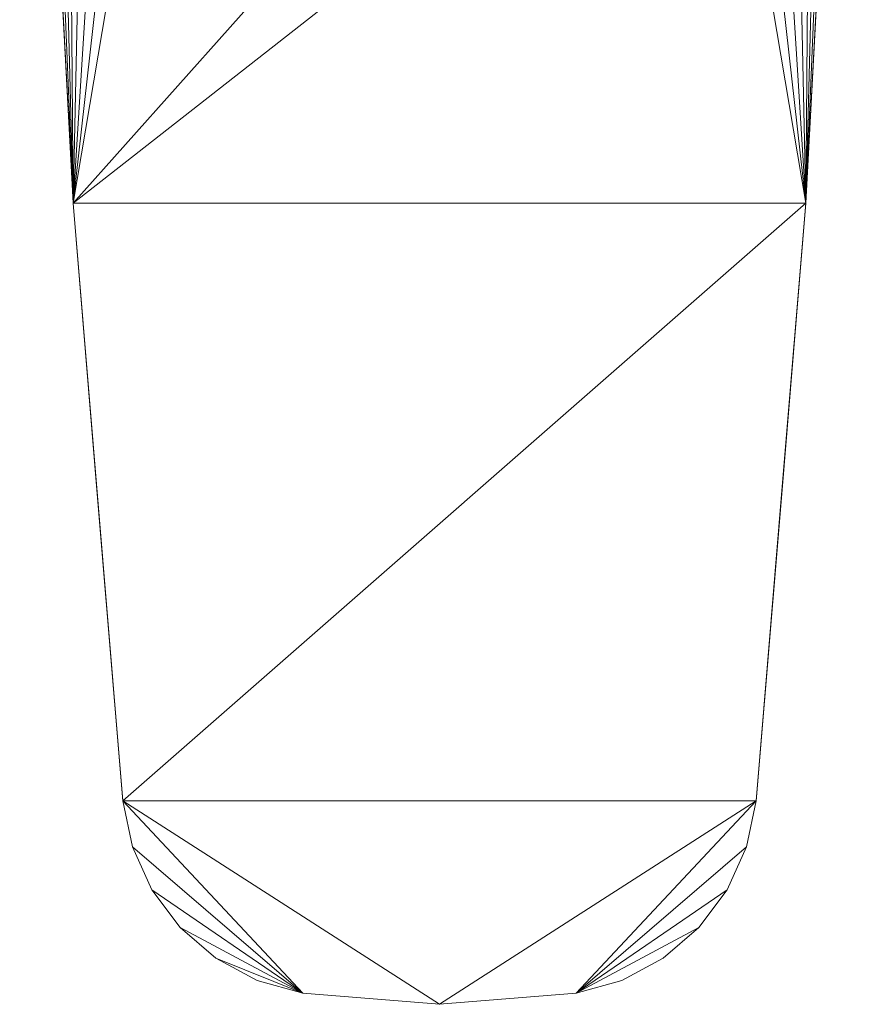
# Model space of a CAD drawing. Header units: millimetres. Extents: x -86 to 86, y -329 to 37.
# Tile 15 of 251: x 25 to 75, y -96 to -38. Entities that reach past the tile are written whole.
import ezdxf

# ---------------------------------------------------------------- set-up
doc = ezdxf.new("R2010")
doc.units = ezdxf.units.MM
doc.layers.add('M-520-M_DRAINAGE_FW', color=2, linetype='Continuous', lineweight=30)

# ---------------------------------------------------------------- blocks, each defined once
blk = doc.blocks.new('FFAS1704-1015L0BC0 - Signature wall mounted basin mixer With Pop-up drain-4629-3D View 1')
at = {"layer": 'M-520-M_DRAINAGE_FW', "lineweight": 9}
mesh = blk.add_polyface(dxfattribs=at)
corners = [(72.465, 17.557, 81.264), (71.887, 18.953, 81.264), (71.025, 20.195, 81.264), (69.918, 21.223, 81.264), (68.616, 21.992, 81.264), (67.181, 22.466, 81.264), (50, 24.287, 81.264), (32.82, 22.466, 81.264), (31.384, 21.992, 81.264), (30.083, 21.223, 81.264), (28.976, 20.195, 81.264), (28.113, 18.953, 81.264), (27.536, 17.557, 81.264), (25.454, 7.435, 81.264), (25.052, -2.885, 81.264), (26.339, -13.13, 81.264), (28.233, -48.72, 81.264), (31.174, -84.239, 81.264), (31.748, -86.98, 81.264), (32.902, -89.531, 81.264), (34.581, -91.772, 81.264), (36.705, -93.597, 81.264), (39.174, -94.918, 81.264), (41.87, -95.673, 81.264), (50, -96.341, 81.264), (58.13, -95.673, 81.264), (60.826, -94.918, 81.264), (63.295, -93.597, 81.264), (65.419, -91.772, 81.264), (67.098, -89.531, 81.264), (68.252, -86.98, 81.264), (68.826, -84.239, 81.264), (71.766, -48.722, 81.264), (73.661, -13.135, 81.264), (74.948, -2.888, 81.264), (74.547, 7.434, 81.264)]
mesh.append_faces([[corners[k] for k in face] for face in [(23, 20, 21, 22), (5, 2, 3, 4)]], dxfattribs={"vtx0": -1})
mesh.append_faces([[corners[k] for k in face] for face in [(34, 6, 14, 15)]], dxfattribs={"vtx0": -1, "vtx1": -1, "vtx3": -1})
mesh.append_faces([[corners[k] for k in face] for face in [(25, 30, 31, 24), (6, 34, 35, 5), (5, 1, 2)]], dxfattribs={"vtx0": -1, "vtx2": -1})
mesh.append_faces([[corners[k] for k in face] for face in [(25, 28, 29, 30), (5, 35, 0, 1)]], dxfattribs={"vtx0": -1, "vtx3": -1})
mesh.append_faces([[corners[k] for k in face] for face in [(27, 28, 25, 26)]], dxfattribs={"vtx1": -1})
mesh.append_faces([[corners[k] for k in face] for face in [(19, 20, 23, 18), (12, 13, 7, 11), (10, 11, 7, 9)]], dxfattribs={"vtx1": -1, "vtx2": -1})
mesh.append_faces([[corners[k] for k in face] for face in [(31, 32, 17, 24)]], dxfattribs={"vtx1": -1, "vtx2": -1, "vtx3": -1})
mesh.append_faces([[corners[k] for k in face] for face in [(32, 33, 16, 17), (23, 24, 17, 18), (15, 16, 33, 34), (13, 14, 6, 7)]], dxfattribs={"vtx1": -1, "vtx3": -1})
mesh.append_faces([[corners[k] for k in face] for face in [(7, 8, 9)]], dxfattribs={"vtx2": -1})
mesh = blk.add_polyface(dxfattribs=at)
corners = [(68.826, -84.239, 76.302), (68.252, -86.98, 76.302), (67.098, -89.531, 76.302), (65.419, -91.772, 76.302), (63.295, -93.597, 76.302), (60.826, -94.918, 76.302), (58.13, -95.673, 76.302), (50, -96.341, 76.302), (41.87, -95.673, 76.302), (39.174, -94.918, 76.302), (36.705, -93.597, 76.302), (34.581, -91.772, 76.302), (32.902, -89.531, 76.302), (31.748, -86.98, 76.302), (31.174, -84.239, 76.302), (28.233, -48.72, 76.302), (26.339, -13.13, 76.302), (26.843, -15.333, 76.302), (27.425, -17.517, 76.302), (27.994, -18.914, 76.302), (28.848, -20.157, 76.302), (29.949, -21.188, 76.302), (31.245, -21.959, 76.302), (32.676, -22.435, 76.302), (50, -24.287, 76.302), (67.325, -22.435, 76.302), (68.756, -21.959, 76.302), (70.052, -21.188, 76.302), (71.153, -20.157, 76.302), (72.007, -18.914, 76.302), (72.575, -17.517, 76.302), (73.157, -15.336, 76.302), (73.661, -13.135, 76.302), (71.766, -48.722, 76.302)]
mesh.append_faces([[corners[k] for k in face] for face in [(6, 3, 4, 5), (10, 8, 9)]], dxfattribs={"vtx0": -1})
mesh.append_faces([[corners[k] for k in face] for face in [(31, 33, 30), (27, 33, 26), (29, 33, 28), (18, 15, 17), (23, 15, 22), (3, 6, 2), (8, 14, 7)]], dxfattribs={"vtx0": -1, "vtx1": -1})
mesh.append_faces([[corners[k] for k in face] for face in [(0, 6, 7, 14)]], dxfattribs={"vtx0": -1, "vtx2": -1, "vtx3": -1})
mesh.append_faces([[corners[k] for k in face] for face in [(6, 0, 1, 2), (8, 12, 13, 14)]], dxfattribs={"vtx0": -1, "vtx3": -1})
mesh.append_faces([[corners[k] for k in face] for face in [(16, 17, 15)]], dxfattribs={"vtx1": -1})
mesh.append_faces([[corners[k] for k in face] for face in [(29, 30, 33), (27, 28, 33), (25, 26, 33), (18, 19, 15), (23, 24, 15), (21, 22, 15), (20, 21, 15), (19, 20, 15), (11, 12, 8, 10)]], dxfattribs={"vtx1": -1, "vtx2": -1})
mesh.append_faces([[corners[k] for k in face] for face in [(24, 25, 33, 15)]], dxfattribs={"vtx1": -1, "vtx2": -1, "vtx3": -1})
mesh.append_faces([[corners[k] for k in face] for face in [(33, 0, 14, 15)]], dxfattribs={"vtx1": -1, "vtx3": -1})
mesh.append_faces([[corners[k] for k in face] for face in [(31, 32, 33)]], dxfattribs={"vtx2": -1})
mesh = blk.add_polyface(dxfattribs=at)
corners = [(31.174, -84.239, 76.302), (31.174, -84.239, 81.264), (28.233, -48.72, 81.264), (26.339, -13.13, 81.264), (26.339, -13.13, 76.302), (28.233, -48.72, 76.302), (27.348, -32.088, 76.302), (27.286, -30.925, 81.264), (29.704, -66.479, 76.302), (29.704, -66.479, 81.264)]
mesh.append_faces([[corners[k] for k in face] for face in [(2, 6, 5), (8, 9, 2, 5), (6, 2, 7)]], dxfattribs={"vtx0": -1, "vtx2": -1})
mesh.append_faces([[corners[k] for k in face] for face in [(3, 4, 7)]], dxfattribs={"vtx1": -1})
mesh.append_faces([[corners[k] for k in face] for face in [(4, 6, 7)]], dxfattribs={"vtx1": -1, "vtx2": -1})
mesh.append_faces([[corners[k] for k in face] for face in [(0, 1, 9, 8)]], dxfattribs={"vtx2": -1})
mesh = blk.add_polyface(dxfattribs=at)
corners = [(68.826, -84.239, 81.264), (68.826, -84.239, 76.302), (71.766, -48.722, 76.302), (73.661, -13.135, 76.302), (73.661, -13.135, 81.264), (71.766, -48.722, 81.264), (70.392, -65.319, 76.302), (70.296, -66.48, 81.264), (72.713, -30.928, 76.302), (72.713, -30.928, 81.264)]
mesh.append_faces([[corners[k] for k in face] for face in [(5, 6, 2), (8, 9, 5, 2), (6, 5, 7)]], dxfattribs={"vtx0": -1, "vtx2": -1})
mesh.append_faces([[corners[k] for k in face] for face in [(0, 1, 7)]], dxfattribs={"vtx1": -1})
mesh.append_faces([[corners[k] for k in face] for face in [(1, 6, 7)]], dxfattribs={"vtx1": -1, "vtx2": -1})
mesh.append_faces([[corners[k] for k in face] for face in [(3, 4, 9, 8)]], dxfattribs={"vtx2": -1})
mesh = blk.add_polyface(dxfattribs=at)
corners = [(41.87, -95.673, 81.264), (39.174, -94.918, 81.264), (36.705, -93.597, 81.264), (34.581, -91.772, 81.264), (32.902, -89.531, 81.264), (31.748, -86.98, 81.264), (31.174, -84.239, 81.264), (31.174, -84.239, 76.302), (31.748, -86.98, 76.302), (32.902, -89.531, 76.302), (34.581, -91.772, 76.302), (36.705, -93.597, 76.302), (39.174, -94.918, 76.302), (41.87, -95.673, 76.302)]
mesh.append_faces([[corners[k] for k in face] for face in [(7, 8, 5, 6), (0, 1, 12, 13)]], dxfattribs={"vtx1": -1})
mesh.append_faces([[corners[k] for k in face] for face in [(8, 9, 4, 5), (3, 4, 9, 10), (10, 11, 2, 3), (11, 12, 1, 2)]], dxfattribs={"vtx1": -1, "vtx3": -1})
mesh = blk.add_polyface(dxfattribs=at)
corners = [(68.826, -84.239, 81.264), (68.252, -86.98, 81.264), (67.098, -89.531, 81.264), (65.419, -91.772, 81.264), (63.295, -93.597, 81.264), (60.826, -94.918, 81.264), (58.13, -95.673, 81.264), (58.13, -95.673, 76.302), (60.826, -94.918, 76.302), (63.295, -93.597, 76.302), (65.419, -91.772, 76.302), (67.098, -89.531, 76.302), (68.252, -86.98, 76.302), (68.826, -84.239, 76.302)]
mesh.append_faces([[corners[k] for k in face] for face in [(7, 8, 5, 6), (0, 1, 12, 13)]], dxfattribs={"vtx1": -1})
mesh.append_faces([[corners[k] for k in face] for face in [(8, 9, 4, 5), (3, 4, 9, 10), (10, 11, 2, 3), (11, 12, 1, 2)]], dxfattribs={"vtx1": -1, "vtx3": -1})
mesh = blk.add_polyface(dxfattribs=at)
corners = [(58.13, -95.673, 81.264), (50, -96.341, 81.264), (41.87, -95.673, 81.264), (41.87, -95.673, 76.302), (50, -96.341, 76.302), (58.13, -95.673, 76.302)]
mesh.append_faces([[corners[k] for k in face] for face in [(1, 2, 3, 4), (4, 5, 0, 1)]], dxfattribs={"vtx3": -1})

msp = doc.modelspace()

# ---------------------------------------------------------------- block references
at = {"layer": 'M-520-M_DRAINAGE_FW', "lineweight": 9}
msp.add_blockref('FFAS1704-1015L0BC0 - Signature wall mounted basin mixer With Pop-up drain-4629-3D View 1', (0, 0), dxfattribs=at)

doc.saveas('drawing.dxf')
